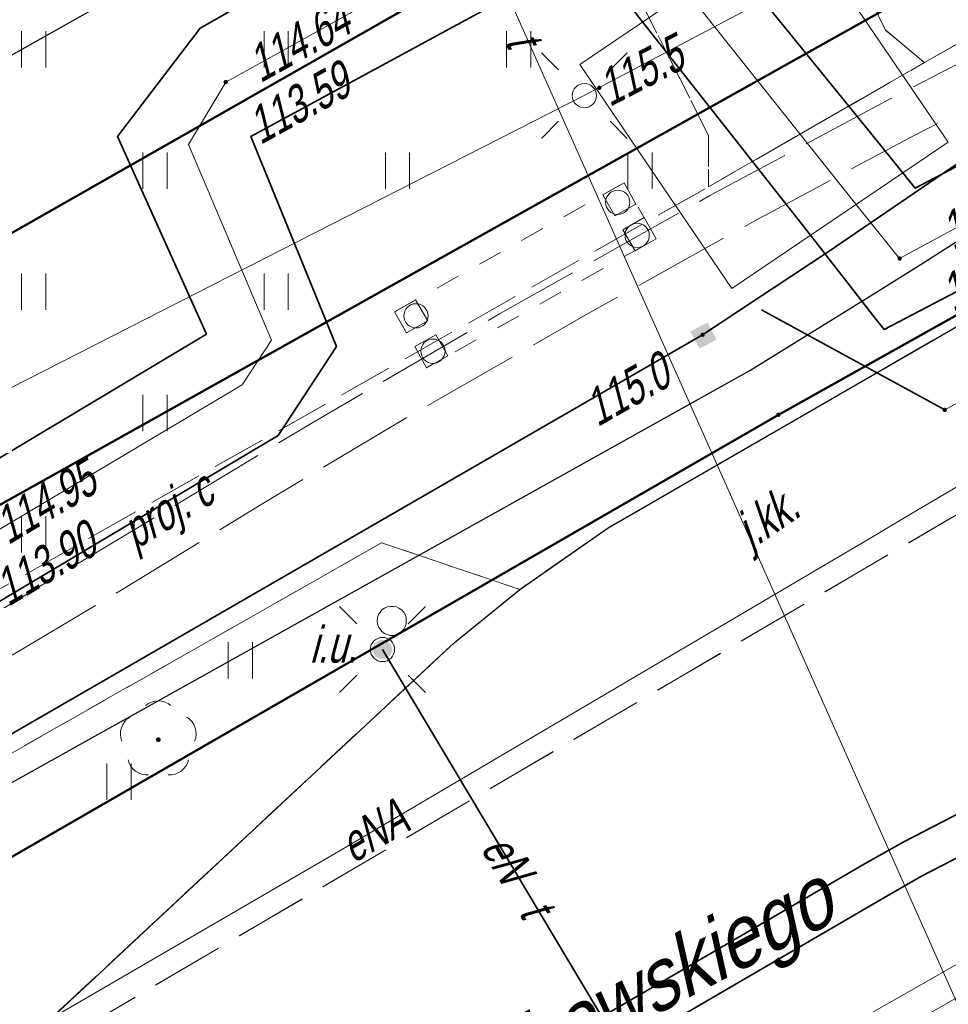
# Model space of a CAD drawing. Extents: x 7463256 to 7464485, y 5957341 to 5958260.
# Tile 236 of 256: x 7464215 to 7464234, y 5957947 to 5957967. Entities that reach past the tile are written whole.
import ezdxf
from ezdxf.enums import TextEntityAlignment as Align

# ---------------------------------------------------------------- set-up
doc = ezdxf.new("R2010")
doc.units = 0
doc.header["$MEASUREMENT"] = 0
for name, pattern in [('1.5_0.5', [2, 1.5, -0.5]), ('218-500', [1, 0.5, -0.5]), ('GAK', [5.2, 3, -1, 0.2, -1]), ('ib10_500', [1, 0.5, -0.5]), ('l219_500', [0]), ('mz1.0_0.5', [1.5, 1, -0.5]), ('mz2.0_0.5', [2.5, 2, -0.5])]:
    doc.linetypes.add(name, pattern=pattern)
doc.layers.get('0').update_dxf_attribs({"color": 2, "linetype": 'CONTINUOUS', "lineweight": 5})
for name, color, linetype in [('203-Punkt załamania granicy działki nie stabilizowany', 7, 'CONTINUOUS'), ('218-Granica użytku', 7, 'CONTINUOUS'), ('219-Linia granicy', 7, 'CONTINUOUS'), ('994-Nazwa ulicy', 7, 'CONTINUOUS'), ('chodnik (powierzchnia)', 7, 'CONTINUOUS'), ('drzewo liściaste (punkt)', 7, 'CONTINUOUS'), ('inne urządzenie techniczne - siec telekomunikacyjna (punkt)', 7, 'CONTINUOUS'), ('inne urządzenie techniczne - siec telekomunikacyjna (punkt)-Atr17', 7, 'CONTINUOUS'), ('jezdnia (powierzchnia)', 7, 'CONTINUOUS'), ('jezdnia (powierzchnia)-Atr17', 7, 'CONTINUOUS'), ('komora podziemna - przewód ciepłowniczy (powierzchnia)', 7, 'CONTINUOUS'), ('krawężnik (linia)', 7, 'CONTINUOUS'), ('latarnia (punkt)', 7, 'CONTINUOUS'), ('latarnia na słupie lub maszcie (punkt)', 7, 'CONTINUOUS'), ('podpora okrągła (punkt)', 7, 'CONTINUOUS'), ('przewód ciepłowniczy (linia)', 7, 'CONTINUOUS'), ('przewód ciepłowniczy - projektowany lub w budowie (linia) - ob. projektowany', 7, 'CONTINUOUS'), ('przewód ciepłowniczy - projektowany lub w budowie (linia) - ob. projektowany-Atr1', 7, 'CONTINUOUS'), ('przewód elektroenergetyczny (linia)', 7, 'CONTINUOUS'), ('przewód elektroenergetyczny (linia)-Atr1', 7, 'CONTINUOUS'), ('przewód kanalizacyjny (linia)', 7, 'CONTINUOUS'), ('przewód telekomunikacyjny (linia)', 7, 'CONTINUOUS'), ('przewód telekomunikacyjny (linia)-Atr1', 7, 'CONTINUOUS'), ('punkt o określonej wysokości (sieć ciepłownicza)', 7, 'CONTINUOUS'), ('punkt o określonej wysokości (sieć ciepłownicza)-Atr2', 7, 'CONTINUOUS'), ('punkt o określonej wysokości (sieć ciepłownicza)-Atr3', 7, 'CONTINUOUS'), ('punkt o określonej wysokości (sieć elektroenergetyczna)', 7, 'CONTINUOUS'), ('punkt o określonej wysokości (sieć elektroenergetyczna)-Atr2', 7, 'CONTINUOUS'), ('rura ochronna - przewód ciepłowniczy (linia)', 7, 'CONTINUOUS'), ('rura ochronna - przewód elektroenergetyczny (linia)', 7, 'CONTINUOUS'), ('rura ochronna - przewód kanalizacyjny (linia)', 7, 'CONTINUOUS'), ('rura ochronna - przewód telekomunikacyjny (linia)', 7, 'CONTINUOUS'), ('słup (punkt)', 7, 'CONTINUOUS'), ('trawnik (powierzchnia)', 7, 'CONTINUOUS'), ('trawnik (powierzchnia) - symbol', 7, 'CONTINUOUS'), ('urządzenie techniczne projektowane lub w budowie (sieć inna) - powierzchnia - ob. projektowany', 7, 'CONTINUOUS'), ('wiata (powierzchnia)', 7, 'CONTINUOUS'), ('wiata (powierzchnia) - symbol', 7, 'CONTINUOUS'), ('złącze kablowe - siec elektroenergetyczna (punkt)', 7, 'CONTINUOUS')]:
    doc.layers.add(name, color=color, linetype=linetype)
doc.layers.add('____proj LSN', color=1, linetype='CONTINUOUS', lineweight=5)
doc.styles.get("Standard").update_dxf_attribs({"font": 'txt', "width": 0.75})

# ---------------------------------------------------------------- blocks, each defined once
blk = doc.blocks.new('OP021')
at = {"linetype": 'Continuous', "lineweight": 13}
h = blk.add_hatch(color=0, dxfattribs=at)
edge = h.paths.add_edge_path()
edge.add_arc((0, 0), 0.05, 0, 360)
at = {"color": 0, "linetype": 'Continuous', "lineweight": 13}
for centre, start, end in [((0, 0.4), 49.272, 130.728), ((-0.38, 0.124), 121.308, 202.548), ((0.38, 0.124), 337.452, 58.692), ((-0.235, -0.324), 193.221, 274.871), ((0.235, -0.324), 265.129, 346.779)]:
    blk.add_arc(centre, 0.4, start, end, dxfattribs=at)
blk = doc.blocks.new('PW01')
at = {"linetype": 'Continuous', "lineweight": 13}
h = blk.add_hatch(color=0, dxfattribs=at)
edge = h.paths.add_edge_path()
edge.add_arc((0, 0), 0.045, 0, 360)
blk = doc.blocks.new('SM01')
at = {"color": 0, "linetype": 'Continuous', "lineweight": 13}
for p, q in [((-0.53, 0.531), (-0.883, 0.884)), ((0.531, 0.531), (0.884, 0.884)), ((-0.53, -0.53), (-0.883, -0.883)), ((0.531, -0.53), (0.884, -0.883))]:
    blk.add_line(p, q, dxfattribs=at)
blk.add_circle((0, 0), 0.25, dxfattribs=at)
blk = doc.blocks.new('US31')
at = {"linetype": 'Continuous', "lineweight": 0}
h = blk.add_hatch(color=0, dxfattribs=at)
edge = h.paths.add_edge_path()
edge.add_arc((0, 0), 0.2, 0, 360)
blk = doc.blocks.new('IB04')
at = {"color": 0, "linetype": 'Continuous', "lineweight": 13}
blk.add_circle((0, 0), 0.25, dxfattribs=at)
blk = doc.blocks.new('SM04')
at = {"color": 0, "linetype": 'Continuous', "lineweight": 13}
blk.add_circle((0, 0), 0.25, dxfattribs=at)
blk = doc.blocks.new('SM011')
at = {"color": 0, "linetype": 'Continuous', "lineweight": 13}
for p, q in [((-0.53, 0.531), (-0.883, 0.884)), ((0.531, 0.531), (0.884, 0.884)), ((-0.53, -0.53), (-0.883, -0.883)), ((0.531, -0.53), (0.884, -0.883))]:
    blk.add_line(p, q, dxfattribs=at)
blk = doc.blocks.new('US29')
at = {"color": 0, "linetype": 'Continuous', "lineweight": 0}
blk.add_solid([(-0.193, -0.222), (-0.193, 0.178), (0.207, -0.222), (0.207, 0.178)], dxfattribs=at)
blk = doc.blocks.new('IB10')
at = {"color": 0, "linetype": 'Continuous', "lineweight": 13}
for p, q in [((0, 0), (0, 0.5)), ((0, 0.5), (0.5, 0.5)), ((0.5, 0), (0.5, 0.5)), ((0, 0), (0.5, 0))]:
    blk.add_line(p, q, dxfattribs=at)
blk = doc.blocks.new('TU04')
at = {"color": 0, "linetype": 'Continuous', "lineweight": 13}
for p, q in [((0, 0), (0, 0.75)), ((0.5, 0), (0.5, 0.75))]:
    blk.add_line(p, q, dxfattribs=at)
blk = doc.blocks.new('203')
at = {"linetype": 'Continuous', "lineweight": 0}
h = blk.add_hatch(color=0, dxfattribs=at)
edge = h.paths.add_edge_path()
edge.add_arc((0, 0), 0.045, 0, 360)

msp = doc.modelspace()

# ---------------------------------------------------------------- linework, layer by layer
at = {"layer": '218-Granica użytku', "color": 3, "linetype": '218-500', "lineweight": 18, "flags": 128}
for points in [[(7464192.32, 5957950.14), (7464222.76, 5957967.48)], [(7464236.26, 5957962.36), (7464230.33, 5957959.04)], [(7464230.33, 5957959.04), (7464204.53, 5957944.16)]]:
    msp.add_lwpolyline(points, dxfattribs=at)
at = {"layer": '219-Linia granicy', "color": 3, "linetype": 'l219_500', "lineweight": 50, "flags": 128}
for points in [[(7464234.93, 5957968.75), (7464204.36, 5957951.63)], [(7464222.76, 5957967.48), (7464151.71, 5957927)], [(7464236.26, 5957962.36), (7464230.33, 5957959.04)], [(7464230.33, 5957959.04), (7464204.53, 5957944.16)]]:
    msp.add_lwpolyline(points, dxfattribs=at)
at = {"layer": '____proj LSN', "linetype": 'GAK', "lineweight": 30}
msp.add_lwpolyline([(7464297.763, 5958003.36), (7464297.859, 5958002.599), (7464297.859, 5958002.599), (7464298.779, 5957998.578, -0.44827), (7464298.347, 5957997.97), (7464287.481, 5957996.767, 0.327459), (7464287.251, 5957996.498), (7464287.484, 5957993.916), (7464286.136, 5957986.059, -0.275659), (7464285.825, 5957985.651), (7464265.953, 5957977.66, -0.341869), (7464265.364, 5957977.827), (7464263.223, 5957980.73, 0.276158), (7464262.749, 5957980.928), (7464258.431, 5957980.308), (7464253.245, 5957978.447), (7464247.067, 5957974.983), (7464244.221, 5957974.468), (7464238.068, 5957971.249), (7464235.034, 5957969.648), (7464232.763, 5957974.359), (7464221.653, 5957970.485), (7464203.043, 5957959.95), (7464185.559, 5957953.199)], format="xyb", dxfattribs=at)
at = {"layer": 'chodnik (powierzchnia)', "color": 7, "linetype": 'mz1.0_0.5', "lineweight": 18, "flags": 128}
for points in [[(7464233.34, 5957966.3), (7464246.31, 5957973.63), (7464269.06, 5957983.09), (7464269.76, 5957984.85), (7464269.76, 5957987.73), (7464289.57, 5957993.19), (7464289.81, 5957990.22), (7464288.9, 5957985.47), (7464287.52, 5957982.76), (7464285.69, 5957980.47), (7464282.71, 5957978.14), (7464280.42, 5957977.04), (7464277.92, 5957976.24), (7464273.13, 5957975.13), (7464270.22, 5957980.23), (7464247.84, 5957970.94), (7464242.89, 5957968.14), (7464242.27, 5957965.63), (7464226.82, 5957956.71), (7464225, 5957955.44), (7464222.15, 5957956.4), (7464204.76, 5957946.51), (7464203.99, 5957944.69), (7464202.06, 5957946), (7464200.55, 5957947.67), (7464199.92, 5957948.42), (7464195.47, 5957957.29), (7464194.99, 5957959.1), (7464195.26, 5957961.1), (7464196.31, 5957962.87), (7464197.55, 5957963.8), (7464201.12, 5957965.58), (7464201.21, 5957965.48), (7464220.37, 5957974.79), (7464220.57, 5957974.4), (7464220.84, 5957973.87), (7464204.22, 5957965.65), (7464204, 5957966.14), (7464203.64, 5957965.97), (7464201.49, 5957964.9), (7464198.21, 5957963.31), (7464199.04, 5957962.07), (7464197.81, 5957961.16), (7464197.23, 5957959.8), (7464197.41, 5957958.42), (7464198.63, 5957955.99), (7464202.39, 5957948.7), (7464228.89, 5957963.74)], [(7464233.34, 5957966.3), (7464228.89, 5957963.74), (7464228.89, 5957964.8), (7464223.33, 5957975.84), (7464223.1, 5957976.32), (7464226.98, 5957978.24), (7464232.54, 5957966.97)]]:
    msp.add_lwpolyline(points, close=True, dxfattribs=at)
at = {"layer": 'jezdnia (powierzchnia)', "color": 7, "linetype": '1.5_0.5', "lineweight": 18, "flags": 128}
for points in [[(7464435.78, 5957969.39), (7464432.43, 5957972.86), (7464429.42, 5957974.41), (7464426.04, 5957975.11), (7464423.57, 5957975.29), (7464415.47, 5957975.65), (7464371.24, 5957977.61), (7464365.3, 5957977.72), (7464358.84, 5957977.54), (7464346.65, 5957976.28), (7464334.12, 5957974.86), (7464314.08, 5957972.37), (7464311.27, 5957971.79), (7464308.65, 5957970.79), (7464306.54, 5957969.49), (7464304.63, 5957967.74), (7464302.38, 5957964.84), (7464301.74, 5957963.57), (7464301.19, 5957962.16), (7464300.69, 5957960.13), (7464300.42, 5957957.35), (7464300.44, 5957956.63), (7464301.34, 5957947.07), (7464297.39, 5957932.65), (7464296.35, 5957938.67), (7464295.41, 5957944.67), (7464295.17, 5957946.64), (7464294.07, 5957955.56), (7464293.61, 5957956.95), (7464292.71, 5957958.8), (7464291.04, 5957961.16), (7464288.7, 5957963.43), (7464286.48, 5957964.87), (7464282.67, 5957966.24), (7464279.68, 5957966.6), (7464275.55, 5957966.1), (7464272.53, 5957965.24), (7464268.15, 5957963.7), (7464261.6, 5957961.09), (7464256.13, 5957958.63), (7464254.19, 5957957.73), (7464203.13, 5957927.95), (7464201.44, 5957926.95), (7464180.61, 5957914.62), (7464165.37, 5957905.54), (7464161.93, 5957903.53), (7464100.25, 5957867.28), (7464064.71, 5957846.22), (7464055.2, 5957840.55), (7464053.84, 5957839.49), (7464052.69, 5957837.84), (7464051.91, 5957836.3), (7464051.31, 5957834.34), (7464051.05, 5957832.31), (7464051.31, 5957830.32), (7464051.63, 5957829.49), (7464053.32, 5957826.48), (7464047.06, 5957824.65), (7464046.37, 5957825.86), (7464044.81, 5957827.52), (7464043.6, 5957828.27), (7464042.09, 5957829.03), (7464040.11, 5957829.49), (7464038.12, 5957829.49), (7464036.05, 5957829.05), (7464034.47, 5957828.33), (7463990.77, 5957802.57), (7463984.67, 5957799.1), (7463963.97, 5957788.11), (7463953.9, 5957782.45), (7463916.77, 5957760.61), (7463915.43, 5957759.41), (7463915.19, 5957759.06), (7463914.98, 5957758.7), (7463914.81, 5957758.32), (7463914.66, 5957757.92), (7463914.55, 5957757.51), (7463914.48, 5957757.1), (7463914.44, 5957756.68), (7463914.43, 5957756.26), (7463914.83, 5957754.63), (7463915.69, 5957753.07), (7463915.97, 5957752.41), (7463916.13, 5957752.13), (7463917.59, 5957749.55), (7463915.13, 5957748.12), (7463913.12, 5957750.74), (7463911.87, 5957752.81), (7463910.63, 5957754.01), (7463910.25, 5957754.23), (7463909.85, 5957754.42), (7463909.44, 5957754.57), (7463909.02, 5957754.68), (7463908.58, 5957754.76), (7463908.15, 5957754.79), (7463907.71, 5957754.78), (7463907.27, 5957754.73), (7463905.57, 5957754.08), (7463866.26, 5957731.41), (7463858.61, 5957727.02), (7463857.72, 5957725.98), (7463855.16, 5957717.14), (7463854.76, 5957719.2), (7463853.89, 5957720.78), (7463852.79, 5957721.69), (7463851.14, 5957722.42), (7463850.42, 5957722.32), (7463846.1, 5957719.79), (7463840.56, 5957716.65), (7463836.11, 5957713.89), (7463831.61, 5957710.47), (7463828.31, 5957707.66), (7463822.22, 5957701.89), (7463817.3, 5957696.82), (7463812.7, 5957691.61), (7463812.45, 5957691.34), (7463806.98, 5957684.37), (7463803.64, 5957679.75), (7463801.45, 5957676.28), (7463793.55, 5957663.48), (7463792.86, 5957661.7), (7463792.97, 5957659.75), (7463793.77, 5957657.97), (7463795.13, 5957656.54), (7463794.29, 5957652.43), (7463792.69, 5957652.63), (7463790.95, 5957652.54), (7463789.5, 5957652.32), (7463787.98, 5957651.93), (7463786.22, 5957650.98), (7463785.18, 5957649.81), (7463783.63, 5957647.28), (7463741.4, 5957578.12), (7463740.09, 5957575.93), (7463739.68, 5957574.67), (7463739.8, 5957572.76), (7463740.25, 5957571.39), (7463740.85, 5957570.49), (7463741.87, 5957569.43), (7463743.26, 5957568.37), (7463741.42, 5957565.08), (7463740.12, 5957565.67), (7463738.77, 5957566.02), (7463737.29, 5957566.06), (7463735.98, 5957565.85), (7463734.34, 5957565.14), (7463733.02, 5957564.22), (7463732.29, 5957563.18), (7463701.08, 5957512.16), (7463700.31, 5957510.77), (7463700.32, 5957510.77), (7463696.94, 5957505.36), (7463687.39, 5957489.52), (7463687.14, 5957489.11), (7463686.89, 5957488.7), (7463686.65, 5957488.29), (7463686.42, 5957487.87), (7463686.19, 5957487.45), (7463685.97, 5957487.02), (7463685.76, 5957486.59), (7463685.55, 5957486.16), (7463685.35, 5957485.73), (7463685.15, 5957485.29), (7463684.96, 5957484.85), (7463684.77, 5957484.4), (7463684.58, 5957483.96), (7463684.39, 5957483.51), (7463684.21, 5957483.06), (7463684.03, 5957482.61), (7463683.85, 5957482.17), (7463683.67, 5957481.72), (7463683.5, 5957481.27), (7463683.32, 5957480.81), (7463683.15, 5957480.36), (7463682.98, 5957479.91), (7463682.81, 5957479.45), (7463682.65, 5957479), (7463682.49, 5957478.54), (7463682.32, 5957478.08), (7463682.17, 5957477.62), (7463682.01, 5957477.15), (7463681.86, 5957476.69), (7463681.71, 5957476.22), (7463681.56, 5957475.76), (7463681.41, 5957475.29), (7463681.27, 5957474.82), (7463681.13, 5957474.35), (7463681, 5957473.88), (7463680.87, 5957473.41), (7463680.74, 5957472.94), (7463680.61, 5957472.47), (7463680.48, 5957471.99), (7463680.36, 5957471.52), (7463680.25, 5957471.05), (7463680.13, 5957470.57), (7463680.02, 5957470.09), (7463679.91, 5957469.61), (7463679.81, 5957469.12), (7463679.71, 5957468.64), (7463679.61, 5957468.16), (7463679.52, 5957467.67), (7463679.42, 5957467.19), (7463679.33, 5957466.7), (7463679.25, 5957466.22), (7463679.16, 5957465.73), (7463679.08, 5957465.25), (7463679, 5957464.76), (7463678.93, 5957464.27), (7463678.85, 5957463.78), (7463678.78, 5957463.28), (7463678.72, 5957462.79), (7463678.65, 5957462.3), (7463678.59, 5957461.81), (7463678.53, 5957461.31), (7463678.47, 5957460.82), (7463678.42, 5957460.33), (7463678.36, 5957459.83), (7463678.31, 5957459.34), (7463678.26, 5957458.84), (7463678.22, 5957458.35), (7463678.17, 5957457.85), (7463678.13, 5957457.36), (7463678.09, 5957456.86), (7463678.05, 5957456.37), (7463678.02, 5957455.87), (7463677.99, 5957455.41), (7463677.96, 5957454.94), (7463677.93, 5957454.48), (7463677.91, 5957454.01), (7463677.89, 5957453.55), (7463677.87, 5957453.08), (7463677.86, 5957452.62), (7463677.85, 5957452.15), (7463677.84, 5957451.69), (7463677.84, 5957451.22), (7463677.84, 5957450.76), (7463677.85, 5957450.29), (7463677.86, 5957449.83), (7463677.87, 5957449.36), (7463670.59, 5957467.12), (7463670.68, 5957467.58), (7463670.78, 5957468.04), (7463670.89, 5957468.5), (7463670.99, 5957468.96), (7463671.11, 5957469.42), (7463671.22, 5957469.87), (7463671.34, 5957470.33), (7463671.46, 5957470.78), (7463671.59, 5957471.24), (7463671.72, 5957471.69), (7463671.86, 5957472.14), (7463672, 5957472.59), (7463672.14, 5957473.04), (7463673.46, 5957477.28), (7463673.58, 5957477.76), (7463673.68, 5957478.24), (7463673.77, 5957478.73), (7463673.84, 5957479.22), (7463673.89, 5957479.71), (7463673.93, 5957480.2), (7463673.95, 5957480.7), (7463673.95, 5957481.19), (7463673.93, 5957481.63), (7463673.91, 5957482.08), (7463673.86, 5957482.52), (7463673.81, 5957482.96), (7463673.74, 5957483.4), (7463673.66, 5957483.84), (7463673.57, 5957484.28), (7463673.47, 5957484.71), (7463673.35, 5957485.14), (7463673.2, 5957485.61), (7463673.02, 5957486.08), (7463672.82, 5957486.54), (7463672.6, 5957486.99), (7463672.36, 5957487.42), (7463672.1, 5957487.85), (7463671.82, 5957488.26), (7463671.52, 5957488.66), (7463671.25, 5957489.02), (7463670.95, 5957489.36), (7463670.64, 5957489.68), (7463670.3, 5957489.97), (7463669.95, 5957490.25), (7463669.57, 5957490.5), (7463669.19, 5957490.73), (7463668.78, 5957490.93), (7463668.37, 5957491.1), (7463667.96, 5957491.31), (7463667.54, 5957491.51), (7463667.12, 5957491.7), (7463666.7, 5957491.89), (7463666.27, 5957492.06), (7463665.84, 5957492.23), (7463665.41, 5957492.38), (7463664.97, 5957492.53), (7463642.84, 5957508.24), (7463669.89, 5957497.69), (7463670.31, 5957497.52), (7463670.74, 5957497.36), (7463671.18, 5957497.22), (7463671.62, 5957497.11), (7463672.07, 5957497.01), (7463672.52, 5957496.93), (7463672.97, 5957496.87), (7463673.43, 5957496.83), (7463673.89, 5957496.8), (7463674.34, 5957496.8), (7463674.8, 5957496.82), (7463675.3, 5957496.85), (7463675.79, 5957496.9), (7463676.29, 5957496.96), (7463676.78, 5957497.02), (7463677.27, 5957497.1), (7463677.76, 5957497.19), (7463678.25, 5957497.29), (7463678.74, 5957497.4), (7463679.22, 5957497.52), (7463679.7, 5957497.65), (7463680.18, 5957497.79), (7463680.66, 5957497.94), (7463681.12, 5957498.11), (7463681.59, 5957498.29), (7463682.05, 5957498.49), (7463682.49, 5957498.71), (7463682.94, 5957498.94), (7463683.37, 5957499.19), (7463683.81, 5957499.43), (7463684.24, 5957499.68), (7463684.65, 5957499.96), (7463685.06, 5957500.25), (7463685.45, 5957500.55), (7463685.83, 5957500.88), (7463686.2, 5957501.21), (7463686.55, 5957501.56), (7463686.89, 5957501.93), (7463688.47, 5957503.86), (7463689.58, 5957505.52), (7463695.05, 5957514.51), (7463697.35, 5957517.63), (7463699.52, 5957521.26), (7463701.68, 5957524.9), (7463703.98, 5957528.54), (7463706.45, 5957532.61), (7463709.76, 5957538.71), (7463712.45, 5957543.07), (7463719.87, 5957554.72), (7463722.1, 5957558.36), (7463724.25, 5957562.41), (7463732.9, 5957576.65), (7463767.27, 5957632.9), (7463796.54, 5957680.74), (7463799.31, 5957684.89), (7463802.28, 5957688.92), (7463805.13, 5957692.62), (7463808.07, 5957696.14), (7463812, 5957700.58), (7463813.05, 5957701.59), (7463815.17, 5957703.91), (7463818.63, 5957707.32), (7463821.81, 5957710.38), (7463824, 5957712.35), (7463825.06, 5957713.31), (7463827.47, 5957715.22), (7463831.55, 5957718.14), (7463834.51, 5957720.09), (7463871.58, 5957742.02), (7463872.84, 5957742.74), (7463873.73, 5957743.25), (7463884.95, 5957749.82), (7463947.94, 5957787.04), (7463958.13, 5957793.13), (7463978.66, 5957805.82), (7463992.86, 5957814.5), (7464021.02, 5957831.03), (7464036.35, 5957840.19), (7464045.52, 5957845.62), (7464072.76, 5957861.89), (7464098.08, 5957876.78), (7464143.2, 5957903.29), (7464143.83, 5957904.35), (7464144.42, 5957906.04), (7464144.87, 5957907.87), (7464144.93, 5957908.37), (7464145, 5957909.96), (7464144.74, 5957911.42), (7464152.37, 5957912.8), (7464152.74, 5957912.55), (7464154.03, 5957911.87), (7464155.59, 5957911.35), (7464156.76, 5957911.33), (7464160.57, 5957913.58), (7464192.28, 5957932.28), (7464213.7, 5957945.07), (7464214.43, 5957945.48), (7464238.65, 5957959.71), (7464249.15, 5957965.6), (7464251.26, 5957966.66), (7464253.69, 5957967.84), (7464257.35, 5957969.46), (7464261.98, 5957971.33), (7464263.31, 5957972), (7464273.13, 5957975.13), (7464277.92, 5957976.24), (7464280.42, 5957977.04), (7464282.71, 5957978.14), (7464285.69, 5957980.47), (7464287.52, 5957982.76), (7464288.9, 5957985.47), (7464289.81, 5957990.22), (7464289.57, 5957993.19), (7464288.87, 5958000.11), (7464295.35, 5958000.29), (7464295.83, 5957995.88), (7464296.53, 5957992.32), (7464297.86, 5957989.04), (7464299.36, 5957986.74), (7464301.71, 5957984.36), (7464305.3, 5957982.36), (7464307.82, 5957981.66), (7464311.17, 5957981.45), (7464364.74, 5957987.95), (7464391.32, 5957991.11), (7464398.1, 5957991.95), (7464414.27, 5957994.02), (7464414.84, 5957994.09), (7464425.44, 5957995.47), (7464427.97, 5957995.83), (7464434.5, 5957997.95), (7464434.9, 5957998.22), (7464435.3, 5957998.5), (7464435.68, 5957998.8), (7464436.05, 5957999.11), (7464436.4, 5957999.44), (7464436.74, 5957999.78), (7464437.07, 5958000.13), (7464437.39, 5958000.5), (7464437.69, 5958000.88), (7464437.97, 5958001.27), (7464438.24, 5958001.67), (7464438.49, 5958002.08), (7464438.73, 5958002.5), (7464438.95, 5958002.94), (7464439.15, 5958003.37), (7464439.33, 5958003.82), (7464439.5, 5958004.28), (7464439.65, 5958004.74), (7464439.78, 5958005.2), (7464439.89, 5958005.67), (7464439.98, 5958006.15), (7464440.05, 5958006.62), (7464440.11, 5958007.1), (7464440.14, 5958007.59), (7464440.16, 5958008.07), (7464437.87, 5957962.55), (7464436.62, 5957968.02)], [(7464213.7, 5957945.07), (7464223.65, 5957954.34), (7464225, 5957955.44), (7464226.82, 5957956.71), (7464242.27, 5957965.63), (7464245.05, 5957966.41), (7464263.31, 5957972), (7464261.98, 5957971.33), (7464257.35, 5957969.46), (7464253.69, 5957967.84), (7464251.26, 5957966.66), (7464249.15, 5957965.6), (7464238.65, 5957959.71), (7464214.43, 5957945.48)]]:
    msp.add_lwpolyline(points, close=True, dxfattribs=at)
at = {"layer": 'komora podziemna - przewód ciepłowniczy (powierzchnia)', "color": 212, "linetype": 'Continuous', "lineweight": 18, "flags": 128}
msp.add_lwpolyline([(7464230.69, 5957969.28), (7464233.83, 5957964.66), (7464229.37, 5957961.64), (7464226.24, 5957966.26)], close=True, dxfattribs=at)
at = {"layer": 'krawężnik (linia)', "color": 7, "linetype": 'Continuous', "lineweight": 25, "flags": 128}
msp.add_lwpolyline([(7464213.7, 5957945.07), (7464223.65, 5957954.34), (7464225, 5957955.44), (7464226.82, 5957956.71), (7464242.27, 5957965.63), (7464245.05, 5957966.41), (7464263.31, 5957972)], dxfattribs=at)
at = {"layer": 'przewód ciepłowniczy (linia)', "color": 212, "linetype": 'Continuous', "lineweight": 18, "flags": 128}
msp.add_lwpolyline([(7464179.1, 5957935.62), (7464197.47, 5957946.64), (7464213.87, 5957956.44), (7464219.28, 5957959.66), (7464219.88, 5957960.58), (7464218.17, 5957964.61), (7464218.94, 5957965.9), (7464225.85, 5957969.74), (7464227, 5957969.58), (7464228.44, 5957967.77), (7464231.93, 5957963.38), (7464232.83, 5957962.26), (7464251, 5957972.11), (7464253.62, 5957973.53), (7464258.24, 5957976.09), (7464263.28, 5957978.94)], dxfattribs=at)
at = {"layer": 'przewód ciepłowniczy - projektowany lub w budowie (linia) - ob. projektowany', "color": 212, "linetype": 'mz2.0_0.5', "lineweight": 18, "flags": 128}
for points in [[(7463827.45, 5957686.81), (7463846.51, 5957707.33), (7463837.98, 5957727.66), (7463921.05, 5957775.08), (7463942.95, 5957787.9), (7463968.43, 5957803.38), (7463962.63, 5957813.37), (7463990.1, 5957829.4), (7463996.25, 5957818.66), (7464026.15, 5957837.03), (7464036.53, 5957843.58), (7464048.34, 5957851.03), (7464051.52, 5957852.92), (7464069.07, 5957863.22), (7464072.1, 5957864.8), (7464075.65, 5957866.88), (7464079.8, 5957868.9), (7464096.3, 5957878.8), (7464114.52, 5957889.73), (7464110.7, 5957895.89), (7464137.6, 5957910.6), (7464169.07, 5957928.77), (7464165.42, 5957934.93), (7464175.2, 5957940.28), (7464178.92, 5957933.88), (7464207.9, 5957951.17), (7464220.7, 5957958.86), (7464224.58, 5957961.12), (7464228.92, 5957963.56), (7464232.65, 5957965.56), (7464236.86, 5957967.74), (7464243.8, 5957971.13), (7464248.79, 5957973.41), (7464251.98, 5957974.81), (7464257.04, 5957976.93), (7464262.4, 5957979.02)], [(7463828.18, 5957686.27), (7463847.57, 5957707.15), (7463839.12, 5957727.27), (7463921.5, 5957774.3), (7463943.41, 5957787.13), (7463969.65, 5957803.07), (7463963.86, 5957813.04), (7463989.77, 5957828.16), (7463995.93, 5957817.4), (7464026.63, 5957836.27), (7464046.58, 5957848.86), (7464051.98, 5957852.14), (7464069.5, 5957862.44), (7464072.54, 5957864.01), (7464076.07, 5957866.09), (7464080.23, 5957868.1), (7464099.97, 5957879.95), (7464115.76, 5957889.43), (7464111.96, 5957895.55), (7464138.04, 5957909.82), (7464163.77, 5957924.67), (7464170.31, 5957928.45), (7464166.67, 5957934.59), (7464174.87, 5957939.07), (7464178.6, 5957932.64), (7464202.44, 5957946.87), (7464216.91, 5957955.5), (7464219.67, 5957957.19), (7464222.67, 5957958.98), (7464226.35, 5957961.09), (7464229.83, 5957963.03), (7464233.13, 5957964.8), (7464240.24, 5957968.41), (7464245.86, 5957971.1), (7464249.49, 5957972.74), (7464256.37, 5957975.68), (7464262.76, 5957978.18)]]:
    msp.add_lwpolyline(points, dxfattribs=at)
at = {"layer": 'przewód elektroenergetyczny (linia)', "color": 1, "linetype": 'Continuous', "lineweight": 18, "flags": 128}
for points in [[(7464243.853, 5958054.263), (7464248.14, 5958054.35), (7464254.18, 5958052.52), (7464259.97, 5958050.68), (7464265.35, 5958052.82), (7464269.25, 5958053.54), (7464274.88, 5958053.41), (7464275.2, 5958045.92), (7464275.95, 5958039.25), (7464275.71, 5958037.02), (7464276.53, 5958020.79), (7464276.99, 5958007.7), (7464277.63, 5957991.01), (7464265.17, 5957983.79), (7464251.38, 5957978.84), (7464226.33, 5957965.62), (7464201.3, 5957952.86), (7464200.41, 5957953.57)], [(7464279.16, 5958009.72), (7464279.22, 5958008.43), (7464279.3, 5958006.44), (7464280.02, 5957989.84), (7464280.23, 5957984.87), (7464280.43, 5957980.25), (7464269.49, 5957976.8), (7464267.99, 5957976.26), (7464259.85, 5957972.93), (7464258, 5957974.97), (7464256.69, 5957977.66), (7464249.11, 5957974.91), (7464235.06, 5957968.12), (7464234.14, 5957967.65), (7464234.47, 5957964.52), (7464231.36, 5957962.4), (7464228.77, 5957960.69), (7464205.03, 5957946.98), (7464204.16, 5957947.81), (7464201.05, 5957950.79), (7464195.8, 5957955.82), (7464187.29, 5957950.12)], [(7464232.94, 5957956.92), (7464241.18, 5957961.78), (7464260.63, 5957970.87), (7464268.98, 5957974.71), (7464269.78, 5957974.94), (7464272.8, 5957965.15)], [(7464259.85, 5957972.93), (7464256.36, 5957971.62), (7464233.76, 5957959.14), (7464229.98, 5957961.2)], [(7464232.32, 5957956.55), (7464232.94, 5957956.92)], [(7464221.18, 5957949.99), (7464232.32, 5957956.55)], [(7464222.17, 5957954.2), (7464231.37, 5957938.79), (7464233.69, 5957940.21)], [(7464208.24, 5957942.47), (7464221.18, 5957949.99)]]:
    msp.add_lwpolyline(points, dxfattribs=at)
at = {"layer": 'przewód kanalizacyjny (linia)', "color": 34, "linetype": 'Continuous', "lineweight": 18, "flags": 128}
for points in [[(7464150.07, 5957901.7), (7464185.37, 5957923.49), (7464185.5, 5957923.57), (7464213.36, 5957938.87), (7464232.12, 5957949.79), (7464232.9, 5957950.23), (7464241.48, 5957954.66), (7464273.2, 5957973.22), (7464288.69, 5957976.51), (7464310.31, 5957979.71), (7464351.8, 5957982.4)], [(7464351.82, 5957981.6), (7464310.39, 5957978.91), (7464288.83, 5957975.73), (7464273.5, 5957972.46), (7464241.86, 5957953.96), (7464233.28, 5957949.53), (7464232.52, 5957949.09), (7464213.76, 5957938.17), (7464213.26, 5957937.89), (7464185.92, 5957922.89), (7464185.81, 5957922.81), (7464150.49, 5957901.02)], [(7464193.7, 5957925.21), (7464209.57, 5957934.15), (7464230.05, 5957945.46), (7464232.17, 5957946.66), (7464233.57, 5957947.46), (7464243.87, 5957953.37), (7464252.1, 5957958.21), (7464272.2, 5957970.21), (7464277.61, 5957971.21), (7464305.57, 5957976.12), (7464317.97, 5957976.74), (7464317.98, 5957976.44), (7464318, 5957976.14), (7464305.63, 5957975.52), (7464277.71, 5957970.62), (7464272.42, 5957969.64), (7464252.4, 5957957.69), (7464244.17, 5957952.85), (7464233.87, 5957946.94), (7464232.47, 5957946.14), (7464230.35, 5957944.94), (7464209.87, 5957933.63), (7464194, 5957924.69)]]:
    msp.add_lwpolyline(points, dxfattribs=at)
at = {"layer": 'przewód telekomunikacyjny (linia)', "color": 30, "linetype": 'Continuous', "lineweight": 18, "flags": 128}
for points in [[(7464236.16, 5957942.1), (7464222.73, 5957972.24), (7464222.8, 5957972.89), (7464229.01, 5957975.68), (7464229.14, 5957976.38)], [(7464233.69, 5957940.21), (7464231.37, 5957938.79), (7464222.17, 5957954.2)]]:
    msp.add_lwpolyline(points, dxfattribs=at)
at = {"layer": 'rura ochronna - przewód ciepłowniczy (linia)', "color": 212, "linetype": 'Continuous', "lineweight": 35, "flags": 128}
for points in [[(7464229.37, 5957968.38), (7464232.32, 5957964.74), (7464233.15, 5957963.71), (7464253.19, 5957974.24)], [(7464254.37, 5957972.24), (7464232.51, 5957960.8), (7464232.32, 5957961.04), (7464230.99, 5957962.74), (7464227.53, 5957967.14), (7464226.42, 5957968.56), (7464219.46, 5957964.78), (7464221.22, 5957960.45), (7464220.02, 5957958.61), (7464200.44, 5957946.96), (7464179.45, 5957934.36)], [(7464178.75, 5957936.87), (7464194.5, 5957946.31), (7464218.54, 5957960.7), (7464216.71, 5957964.78), (7464218.41, 5957967.01), (7464225.28, 5957970.92)]]:
    msp.add_lwpolyline(points, dxfattribs=at)
at = {"layer": 'rura ochronna - przewód elektroenergetyczny (linia)', "color": 6, "linetype": 'Continuous', "lineweight": 30}
msp.add_lwpolyline([(7464151.87, 5957915.32), (7464195.57, 5957940.61), (7464203.62, 5957945.37), (7464229.74, 5957959.95), (7464232.32, 5957961.55), (7464233.33, 5957962.18), (7464239.64, 5957966.21), (7464255.1, 5957974.33), (7464270.49, 5957980.06), (7464271.31, 5957978.17), (7464280.5, 5957980.57), (7464282.5, 5957981.87), (7464285.07, 5957985.6), (7464286.39, 5957991.9), (7464285.15, 5958007.08), (7464283.8, 5958022.91), (7464282.96, 5958033.02), (7464282.31, 5958044.83), (7464282.28, 5958057.45), (7464282.34, 5958063.66)], dxfattribs=at)
at = {"layer": 'rura ochronna - przewód elektroenergetyczny (linia)', "color": 1, "linetype": 'Continuous', "lineweight": 35, "flags": 128}
for points in [[(7464228.77, 5957960.69), (7464231.36, 5957962.4), (7464234.47, 5957964.52), (7464234.14, 5957967.65)], [(7464229.98, 5957961.2), (7464233.76, 5957959.14)], [(7464205.03, 5957946.98), (7464228.77, 5957960.69)], [(7464231.37, 5957938.79), (7464222.17, 5957954.2)]]:
    msp.add_lwpolyline(points, dxfattribs=at)
at = {"layer": 'rura ochronna - przewód kanalizacyjny (linia)', "color": 34, "linetype": 'Continuous', "lineweight": 35, "flags": 128}
for points in [[(7464150.07, 5957901.7), (7464185.37, 5957923.49), (7464185.5, 5957923.57), (7464213.36, 5957938.87), (7464232.12, 5957949.79), (7464232.9, 5957950.23), (7464241.48, 5957954.66), (7464273.2, 5957973.22), (7464288.69, 5957976.51), (7464310.31, 5957979.71), (7464351.8, 5957982.4)], [(7464351.82, 5957981.6), (7464310.39, 5957978.91), (7464288.83, 5957975.73), (7464273.5, 5957972.46), (7464241.86, 5957953.96), (7464233.28, 5957949.53), (7464232.52, 5957949.09), (7464213.76, 5957938.17), (7464213.26, 5957937.89), (7464185.92, 5957922.89), (7464185.81, 5957922.81), (7464150.49, 5957901.02)]]:
    msp.add_lwpolyline(points, dxfattribs=at)
at = {"layer": 'rura ochronna - przewód telekomunikacyjny (linia)', "color": 30, "linetype": 'Continuous', "lineweight": 35, "flags": 128}
msp.add_lwpolyline([(7464222.17, 5957954.2), (7464231.37, 5957938.79)], dxfattribs=at)
at = {"layer": 'trawnik (powierzchnia)', "color": 7, "linetype": 'mz1.0_0.5', "lineweight": 18, "flags": 128}
for points in [[(7464269.76, 5957987.73), (7464269.76, 5957984.85), (7464269.06, 5957983.09), (7464246.31, 5957973.63), (7464233.34, 5957966.3), (7464232.54, 5957966.97), (7464226.98, 5957978.24), (7464227.51, 5957978.47), (7464228.73, 5957976.89), (7464229.96, 5957976.74), (7464235.52, 5957977.87), (7464243.68, 5957982.27), (7464252.89, 5957982.66), (7464263.86, 5957984.08), (7464265.01, 5957984.97), (7464264.78, 5957986.01), (7464264.53, 5957986.03), (7464263.97, 5957985.87), (7464263.98, 5957986.08), (7464264.53, 5957986.03), (7464264.84, 5957986.12), (7464264.9, 5957986.76), (7464269.64, 5957988.44)], [(7464223.33, 5957975.84), (7464228.89, 5957964.8), (7464228.89, 5957963.74), (7464202.39, 5957948.7), (7464198.63, 5957955.99), (7464197.41, 5957958.42), (7464197.23, 5957959.8), (7464197.81, 5957961.16), (7464199.04, 5957962.07), (7464198.21, 5957963.31), (7464201.49, 5957964.9), (7464202.29, 5957963.67), (7464204.54, 5957962.49), (7464207.15, 5957963.84), (7464215.35, 5957967.89), (7464221.65, 5957971.23), (7464221.31, 5957972.2), (7464223.26, 5957973.36), (7464223.61, 5957974.76)], [(7464225, 5957955.44), (7464223.65, 5957954.34), (7464213.7, 5957945.07), (7464211.77, 5957944.13), (7464208.82, 5957943.6), (7464206.27, 5957943.8), (7464203.99, 5957944.69), (7464204.76, 5957946.51), (7464222.15, 5957956.4)]]:
    msp.add_lwpolyline(points, close=True, dxfattribs=at)
at = {"layer": 'urządzenie techniczne projektowane lub w budowie (sieć inna) - powierzchnia - ob. projektowany', "color": 7, "linetype": 'mz2.0_0.5', "lineweight": 18, "flags": 128}
msp.add_lwpolyline([(7464222.66, 5957954.79), (7464222.66, 5957954.73), (7464222.64, 5957954.67), (7464222.61, 5957954.62), (7464222.56, 5957954.57), (7464222.51, 5957954.53), (7464222.46, 5957954.51), (7464222.4, 5957954.49), (7464222.33, 5957954.49), (7464222.27, 5957954.51), (7464222.21, 5957954.53), (7464222.16, 5957954.57), (7464222.12, 5957954.62), (7464222.09, 5957954.67), (7464222.07, 5957954.73), (7464222.06, 5957954.79), (7464222.07, 5957954.86), (7464222.09, 5957954.92), (7464222.12, 5957954.97), (7464222.16, 5957955.02), (7464222.21, 5957955.05), (7464222.27, 5957955.08), (7464222.33, 5957955.09), (7464222.4, 5957955.09), (7464222.46, 5957955.08), (7464222.51, 5957955.05), (7464222.56, 5957955.02), (7464222.61, 5957954.97), (7464222.64, 5957954.92), (7464222.66, 5957954.86)], close=True, dxfattribs=at)
at = {"layer": 'wiata (powierzchnia)', "color": 7, "linetype": 'ib10_500', "lineweight": 18, "flags": 128}
msp.add_lwpolyline([(7464222.42, 5957961.16), (7464223.08, 5957960.01), (7464227.81, 5957962.67), (7464227.15, 5957963.82)], close=True, dxfattribs=at)

# ---------------------------------------------------------------- block references
at = {"layer": '203-Punkt załamania granicy działki nie stabilizowany', "color": 3, "linetype": 'Continuous', "lineweight": 18}
msp.add_blockref('203', (7464230.33, 5957959.04), dxfattribs=at)
at = {"layer": 'drzewo liściaste (punkt)', "color": 94, "linetype": 'Continuous', "lineweight": 13}
msp.add_blockref('OP021', (7464217.55, 5957952.34), dxfattribs=at)
at = {"layer": 'inne urządzenie techniczne - siec telekomunikacyjna (punkt)', "color": 7, "linetype": 'Continuous', "lineweight": 13}
msp.add_blockref('US31', (7464222.17, 5957954.2), dxfattribs=at)
at = {"layer": 'latarnia (punkt)', "color": 7, "linetype": 'Continuous', "lineweight": 18}
msp.add_blockref('SM01', (7464222.17, 5957954.2), dxfattribs=at)
at = {"layer": 'latarnia na słupie lub maszcie (punkt)', "color": 7, "linetype": 'Continuous', "lineweight": 18}
msp.add_blockref('SM011', (7464226.33, 5957965.62), dxfattribs=at)
at = {"layer": 'podpora okrągła (punkt)', "color": 7, "linetype": 'Continuous', "lineweight": 13}
for p in [(7464227.02, 5957963.42), (7464227.42, 5957962.74), (7464222.86, 5957961.08), (7464223.21, 5957960.35)]:
    msp.add_blockref('IB04', p, dxfattribs=at)
at = {"layer": 'punkt o określonej wysokości (sieć ciepłownicza)', "color": 212, "linetype": 'Continuous', "lineweight": 13}
for p in [(7464218.94, 5957965.9), (7464232.83, 5957962.26)]:
    msp.add_blockref('PW01', p, dxfattribs=at)
at = {"layer": 'punkt o określonej wysokości (sieć elektroenergetyczna)', "color": 1, "linetype": 'Continuous', "lineweight": 13}
for p in [(7464226.64, 5957965.78), (7464228.77, 5957960.69), (7464233.76, 5957959.14)]:
    msp.add_blockref('PW01', p, dxfattribs=at)
at = {"layer": 'słup (punkt)', "color": 7, "linetype": 'Continuous', "lineweight": 18}
msp.add_blockref('SM04', (7464226.33, 5957965.62), dxfattribs=at)
at = {"layer": 'trawnik (powierzchnia) - symbol', "color": 7, "linetype": 'Continuous', "lineweight": 18}
for p in [(7464214.73, 5957966.2), (7464219.73, 5957966.2), (7464224.73, 5957966.2), (7464217.23, 5957963.7), (7464222.23, 5957963.7), (7464227.23, 5957963.7), (7464214.73, 5957961.2), (7464219.73, 5957961.2), (7464217.23, 5957958.7), (7464214.73, 5957956.2), (7464218.99, 5957953.6), (7464216.49, 5957951.1)]:
    msp.add_blockref('TU04', p, dxfattribs=at)
at = {"layer": 'wiata (powierzchnia) - symbol', "color": 7, "linetype": 'Continuous', "lineweight": 18}
for p, rotation in [((7464227.15, 5957963.82), 209.352), ((7464227.81, 5957962.67), 119.852), ((7464222.42, 5957961.16), 299.852), ((7464223.08, 5957960.01), 29.35199999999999)]:
    msp.add_blockref('IB10', p, dxfattribs=dict(at, rotation=rotation))
at = {"layer": 'złącze kablowe - siec elektroenergetyczna (punkt)', "color": 7, "linetype": 'Continuous', "lineweight": 13, "rotation": 28.22}
msp.add_blockref('US29', (7464228.77, 5957960.69), dxfattribs=at)

# ---------------------------------------------------------------- texts
at = {"layer": '994-Nazwa ulicy', "color": 7, "linetype": 'Continuous', "lineweight": 25, "oblique": 15, "width": 0.9}
msp.add_text('Benedykta Dybowskiego', height=1.25, rotation=27.657, dxfattribs=at).set_placement((7464217, 5957941))
at = {"layer": 'inne urządzenie techniczne - siec telekomunikacyjna (punkt)-Atr17', "color": 7, "oblique": 15, "width": 0.72}
msp.add_text('i.u.', height=0.75, dxfattribs=at).set_placement((7464220.67, 5957953.93))
at = {"layer": 'jezdnia (powierzchnia)-Atr17', "color": 7, "oblique": 15, "width": 0.72}
msp.add_text('j.kk.', height=0.75, rotation=34.273, dxfattribs=at).set_placement((7464229.77, 5957956.25))
at = {"layer": 'przewód ciepłowniczy - projektowany lub w budowie (linia) - ob. projektowany-Atr1', "color": 212, "oblique": 15, "width": 0.72}
msp.add_text('proj. c', height=0.75, rotation=30.995, dxfattribs=at).set_placement((7464216.88, 5957956.57), align=Align.MIDDLE_LEFT)
at = {"layer": 'przewód elektroenergetyczny (linia)-Atr1', "color": 1, "oblique": 15, "width": 0.72}
for s, rotation, p in [('eNA', 30.492, (7464221.37, 5957950.1)), ('eN', 300.838, (7464224.5, 5957950.3))]:
    msp.add_text(s, height=0.75, rotation=rotation, dxfattribs=at).set_placement(p, align=Align.MIDDLE_LEFT)
at = {"layer": 'przewód telekomunikacyjny (linia)-Atr1', "color": 30, "oblique": 15, "width": 0.72}
msp.add_text('t', height=0.75, rotation=294.01, dxfattribs=at).set_placement((7464224.69, 5957966.74))
msp.add_text('t', height=0.75, rotation=300.838, dxfattribs=at).set_placement((7464225.29, 5957948.97), align=Align.MIDDLE_LEFT)
at = {"layer": 'punkt o określonej wysokości (sieć ciepłownicza)-Atr2', "color": 212, "oblique": 15, "width": 0.72}
for s, rotation, p in [('114.64', 29.062, (7464219.47, 5957966.2)), ('114.57', 28.462, (7464233.75, 5957962.76)), ('114.95', 30.761, (7464214.26, 5957956.67))]:
    msp.add_text(s, height=0.75, rotation=rotation, dxfattribs=at).set_placement(p, align=Align.MIDDLE_LEFT)
at = {"layer": 'punkt o określonej wysokości (sieć ciepłownicza)-Atr3', "color": 212, "oblique": 15, "width": 0.72}
for s, rotation, p in [('113.59', 29.062, (7464219.47, 5957964.925)), ('113.52', 28.462, (7464233.75, 5957961.485)), ('113.90', 30.761, (7464214.26, 5957955.395))]:
    msp.add_text(s, height=0.75, rotation=rotation, dxfattribs=at).set_placement(p, align=Align.MIDDLE_LEFT)
at = {"layer": 'punkt o określonej wysokości (sieć elektroenergetyczna)-Atr2', "color": 1, "oblique": 15, "width": 0.72}
for s, rotation, p in [('115.5', 27.35, (7464226.85, 5957965.38)), ('115.0', 29.67, (7464226.6, 5957958.78))]:
    msp.add_text(s, height=0.75, rotation=rotation, dxfattribs=at).set_placement(p)

doc.saveas('drawing.dxf')
